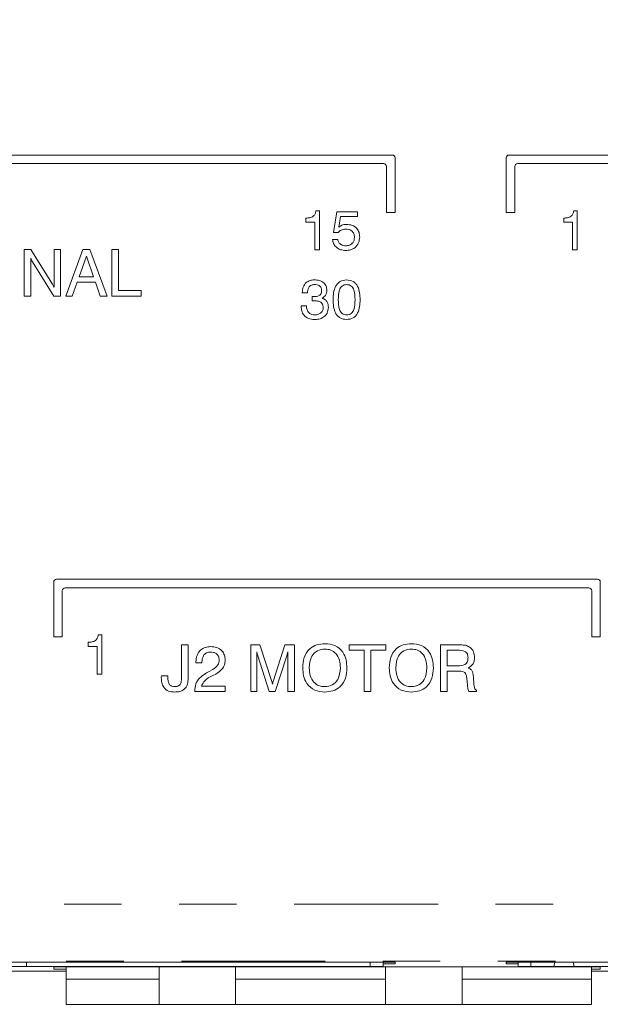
# Model space of a CAD drawing. Header units: inches. Extents: x 0.3 to 21.7, y 0.5 to 16.5.
# Tile 25 of 37: x 6.2 to 7.2, y 11 to 12.7. Entities that reach past the tile are written whole.
import ezdxf

# ---------------------------------------------------------------- set-up
doc = ezdxf.new("R2010")
doc.units = ezdxf.units.IN
doc.header["$MEASUREMENT"] = 0
doc.linetypes.add('PHANTOM', pattern=[0.5, 0.25, -0.05, 0.05, -0.05, 0.05, -0.05])
doc.styles.add('SLDTEXTSTYLE0', font='TXT', dxfattribs={"width": 0.75})
doc.dimstyles.new('SLDDIMSTYLE0', dxfattribs={"dimtxt": 0.12, "dimasz": 0.18, "dimexe": 0, "dimexo": 0.0625, "dimgap": 0.03, "dimtad": 0, "dimtih": 1, "dimtoh": 1, "dimzin": 12, "dimdsep": 46, "dimtxsty": 'SLDTEXTSTYLE0', "dimsah": 1, "dimcen": 0.09, "dimadec": 0, "dimazin": 0, "dimtfac": 1, "dimtofl": 0, "dimtmove": 0, "dimatfit": 3, "dimfxl": 1, "dimtolj": 1, "dimtzin": 12, "dimarcsym": 0})

# ---------------------------------------------------------------- blocks, each defined once
blk = doc.blocks.new('*D23')
at = {"color": 7, "linetype": 'Continuous', "lineweight": 0}
for p, q in [((9.3859, 14.5014), (13.5001, 14.5014)), ((13.3801, 14.5014), (13.3801, 12.8537)), ((13.3801, 11.0156), (13.3801, 12.6633)), ((7.248, 11.0156), (13.5001, 11.0156))]:
    blk.add_line(p, q, dxfattribs=at)
for points in [[(13.3801, 14.5014), (13.3489, 14.3214), (13.4114, 14.3214)], [(13.3801, 11.0156), (13.4114, 11.1956), (13.3489, 11.1956)]]:
    blk.add_solid(points, dxfattribs=at)
at = {"color": 7, "linetype": 'Continuous', "lineweight": 0, "insert": (13.225, 12.8166), "char_height": 0.12, "attachment_point": 1, "style": 'SLDTEXTSTYLE0'}
blk.add_mtext('3.49', dxfattribs=at)

msp = doc.modelspace()

# ---------------------------------------------------------------- linework, layer by layer
at = {"color": 7, "linetype": 'Continuous', "lineweight": 15}
for p, q in [((6.8416, 12.4914), (5.3516, 12.4914)), ((6.8416, 12.4914), (5.3516, 12.4914)), ((8.1366, 12.4914), (7.0446, 12.4914)), ((8.1366, 12.4914), (7.0446, 12.4914)), ((5.3666, 12.4764), (6.8266, 12.4764)), ((6.8466, 12.3914), (6.8466, 12.4864)), ((6.8466, 12.4864), (6.8466, 12.4864)), ((7.0396, 12.4864), (7.0396, 12.4864)), ((7.0396, 12.4864), (7.0396, 12.3914)), ((7.0596, 12.4764), (8.1216, 12.4764)), ((6.8316, 12.4714), (6.8316, 12.3914)), ((7.0546, 12.3914), (7.0546, 12.4714)), ((6.709, 12.3945), (6.7152, 12.3945)), ((6.709, 12.3945), (6.7152, 12.3945)), ((6.709, 12.3945), (6.709, 12.3945)), ((6.7152, 12.3945), (6.7152, 12.3264)), ((6.7152, 12.3945), (6.7152, 12.3945)), ((6.7397, 12.3567), (6.7452, 12.3927)), ((6.7397, 12.3567), (6.7452, 12.3927)), ((6.7452, 12.3927), (6.7815, 12.3927)), ((6.7452, 12.3927), (6.7452, 12.3927)), ((6.7452, 12.3927), (6.7815, 12.3927)), ((6.7815, 12.3927), (6.7815, 12.3927)), ((6.7815, 12.3927), (6.7815, 12.3845)), ((6.8316, 12.3914), (6.8466, 12.3914)), ((7.0396, 12.3914), (7.0546, 12.3914)), ((7.157, 12.3945), (7.1632, 12.3945)), ((7.157, 12.3945), (7.1632, 12.3945)), ((7.157, 12.3945), (7.157, 12.3945)), ((7.1632, 12.3945), (7.1632, 12.3264)), ((7.1632, 12.3945), (7.1632, 12.3945)), ((6.6916, 12.3745), (6.6916, 12.3818)), ((6.6916, 12.3818), (6.6916, 12.3818)), ((6.707, 12.3745), (6.6916, 12.3745)), ((6.707, 12.3264), (6.707, 12.3745)), ((6.7517, 12.3845), (6.749, 12.3663)), ((6.7815, 12.3845), (6.7517, 12.3845)), ((6.762, 12.3709), (6.762, 12.3709)), ((7.1396, 12.3745), (7.1396, 12.3818)), ((7.1396, 12.3818), (7.1396, 12.3818)), ((7.155, 12.3745), (7.1396, 12.3745)), ((7.155, 12.3264), (7.155, 12.3745)), ((6.7397, 12.3567), (6.7397, 12.3567)), ((6.7477, 12.3567), (6.7397, 12.3567)), ((6.7378, 12.3445), (6.7469, 12.3445)), ((6.7378, 12.3445), (6.7469, 12.3445)), ((6.7378, 12.3445), (6.7378, 12.3445)), ((6.7469, 12.3445), (6.7469, 12.3445)), ((6.785, 12.3489), (6.785, 12.3489)), ((6.2019, 12.3273), (6.2136, 12.3273)), ((6.2019, 12.3273), (6.2136, 12.3273)), ((6.2019, 12.2464), (6.2019, 12.3273)), ((6.2019, 12.3273), (6.2019, 12.3273)), ((6.2136, 12.3273), (6.2503, 12.2686)), ((6.2136, 12.3273), (6.2503, 12.2686)), ((6.2136, 12.3273), (6.2136, 12.3273)), ((6.2538, 12.3273), (6.2652, 12.3273)), ((6.2538, 12.3273), (6.2652, 12.3273)), ((6.2538, 12.2618), (6.2538, 12.3273)), ((6.2538, 12.3273), (6.2538, 12.3273)), ((6.2652, 12.3273), (6.2652, 12.2464)), ((6.2652, 12.3273), (6.2652, 12.3273)), ((6.2745, 12.2464), (6.304, 12.3273)), ((6.2745, 12.2464), (6.304, 12.3273)), ((6.304, 12.3273), (6.3161, 12.3273)), ((6.304, 12.3273), (6.3161, 12.3273)), ((6.304, 12.3273), (6.304, 12.3273)), ((6.3161, 12.3273), (6.3461, 12.2464)), ((6.3161, 12.3273), (6.3161, 12.3273)), ((6.3161, 12.3273), (6.3461, 12.2464)), ((6.3544, 12.3273), (6.3658, 12.3273)), ((6.3544, 12.3273), (6.3658, 12.3273)), ((6.3544, 12.3273), (6.3544, 12.3273)), ((6.3544, 12.2464), (6.3544, 12.3273)), ((6.3658, 12.3273), (6.3658, 12.3273)), ((6.3658, 12.3273), (6.3658, 12.2558)), ((6.7152, 12.3264), (6.707, 12.3264)), ((6.7606, 12.3337), (6.7606, 12.3337)), ((7.1632, 12.3264), (7.155, 12.3264)), ((6.2133, 12.312), (6.2133, 12.2464)), ((6.2536, 12.2464), (6.2162, 12.306)), ((6.3101, 12.3156), (6.2975, 12.2796)), ((6.3225, 12.2796), (6.3101, 12.3156)), ((6.2503, 12.2686), (6.2503, 12.2686)), ((6.2941, 12.2703), (6.2855, 12.2464)), ((6.3257, 12.2703), (6.2941, 12.2703)), ((6.2975, 12.2796), (6.3225, 12.2796)), ((6.2975, 12.2796), (6.3225, 12.2796)), ((6.3342, 12.2464), (6.3257, 12.2703)), ((6.7062, 12.2745), (6.7062, 12.2745)), ((6.7623, 12.2745), (6.7623, 12.2745)), ((6.2538, 12.2618), (6.2538, 12.2618)), ((6.3658, 12.2558), (6.4052, 12.2558)), ((6.3658, 12.2558), (6.4052, 12.2558)), ((6.4052, 12.2558), (6.4052, 12.2464)), ((6.4052, 12.2558), (6.4052, 12.2558)), ((6.6852, 12.2523), (6.6852, 12.2523)), ((6.6852, 12.2518), (6.6852, 12.2523)), ((6.6943, 12.2518), (6.6852, 12.2518)), ((6.7279, 12.2564), (6.7279, 12.2564)), ((6.2133, 12.2464), (6.2019, 12.2464)), ((6.2652, 12.2464), (6.2536, 12.2464)), ((6.2855, 12.2464), (6.2745, 12.2464)), ((6.2745, 12.2464), (6.2745, 12.2464)), ((6.3461, 12.2464), (6.3342, 12.2464)), ((6.3461, 12.2464), (6.3461, 12.2464)), ((6.4052, 12.2464), (6.3544, 12.2464)), ((6.7024, 12.238), (6.7024, 12.2455)), ((6.7024, 12.238), (6.7024, 12.2455)), ((6.7024, 12.2455), (6.7024, 12.2455)), ((6.7027, 12.238), (6.7024, 12.238)), ((6.7024, 12.238), (6.7024, 12.238)), ((6.7053, 12.2455), (6.7053, 12.2455)), ((6.7388, 12.2399), (6.7388, 12.2399)), ((6.7859, 12.2399), (6.7859, 12.2399)), ((6.6834, 12.2291), (6.6925, 12.2291)), ((6.6834, 12.2291), (6.6925, 12.2291)), ((6.6834, 12.2286), (6.6834, 12.2291)), ((6.6834, 12.2291), (6.6834, 12.2291)), ((6.6925, 12.2291), (6.6925, 12.2291)), ((6.7071, 12.2137), (6.7071, 12.2137)), ((6.7623, 12.2137), (6.7623, 12.2137)), ((7.1982, 11.7543), (6.2582, 11.7543)), ((7.1982, 11.7543), (6.2582, 11.7543)), ((6.2532, 11.7493), (6.2532, 11.7493)), ((6.2532, 11.7493), (6.2532, 11.6543)), ((6.2732, 11.7393), (7.1832, 11.7393)), ((7.2032, 11.7493), (7.2032, 11.7493)), ((7.2032, 11.6543), (7.2032, 11.7493)), ((6.2682, 11.6543), (6.2682, 11.7343)), ((7.1882, 11.7343), (7.1882, 11.6543)), ((6.2532, 11.6543), (6.2682, 11.6543)), ((6.3306, 11.6574), (6.3368, 11.6574)), ((6.3306, 11.6574), (6.3306, 11.6574)), ((6.3306, 11.6574), (6.3368, 11.6574)), ((6.3368, 11.6574), (6.3368, 11.6574)), ((6.3368, 11.6574), (6.3368, 11.5893)), ((7.1882, 11.6543), (7.2032, 11.6543)), ((6.3132, 11.6447), (6.3132, 11.6447)), ((6.3132, 11.6374), (6.3132, 11.6447)), ((6.3286, 11.6374), (6.3132, 11.6374)), ((6.3286, 11.5893), (6.3286, 11.6374)), ((6.4755, 11.6402), (6.4869, 11.6402)), ((6.4755, 11.5869), (6.4755, 11.6402)), ((6.4755, 11.6402), (6.4869, 11.6402)), ((6.4755, 11.6402), (6.4755, 11.6402)), ((6.4869, 11.6402), (6.4869, 11.5825)), ((6.4869, 11.6402), (6.4869, 11.6402)), ((6.526, 11.6371), (6.526, 11.6371)), ((6.5958, 11.6402), (6.6117, 11.6402)), ((6.5958, 11.6402), (6.6117, 11.6402)), ((6.5958, 11.6402), (6.5958, 11.6402)), ((6.5958, 11.5593), (6.5958, 11.6402)), ((6.6117, 11.6402), (6.6315, 11.5783)), ((6.6117, 11.6402), (6.6315, 11.5783)), ((6.6117, 11.6402), (6.6117, 11.6402)), ((6.6352, 11.5783), (6.6552, 11.6402)), ((6.6352, 11.5783), (6.6552, 11.6402)), ((6.6552, 11.6402), (6.6715, 11.6402)), ((6.6552, 11.6402), (6.6715, 11.6402)), ((6.6552, 11.6402), (6.6552, 11.6402)), ((6.6715, 11.6402), (6.6715, 11.6402)), ((6.6715, 11.6402), (6.6715, 11.5593)), ((6.7245, 11.6423), (6.7245, 11.6423)), ((6.7669, 11.6402), (6.8302, 11.6402)), ((6.7669, 11.6309), (6.7669, 11.6402)), ((6.7669, 11.6402), (6.8302, 11.6402)), ((6.7669, 11.6402), (6.7669, 11.6402)), ((6.8302, 11.6402), (6.8302, 11.6309)), ((6.8302, 11.6402), (6.8302, 11.6402)), ((6.8749, 11.6423), (6.8749, 11.6423)), ((6.9256, 11.6402), (6.9566, 11.6402)), ((6.9256, 11.6402), (6.9566, 11.6402)), ((6.9256, 11.5593), (6.9256, 11.6402)), ((6.9256, 11.6402), (6.9256, 11.6402)), ((6.9566, 11.6402), (6.9566, 11.6402)), ((6.9743, 11.6374), (6.9743, 11.6374)), ((6.6062, 11.6282), (6.6062, 11.5593)), ((6.628, 11.5593), (6.608, 11.6212)), ((6.6583, 11.6212), (6.6383, 11.5593)), ((6.6601, 11.5593), (6.6601, 11.6282)), ((6.7929, 11.6309), (6.7669, 11.6309)), ((6.7929, 11.5593), (6.7929, 11.6309)), ((6.8302, 11.6309), (6.8043, 11.6309)), ((6.8043, 11.6309), (6.8043, 11.5593)), ((6.9369, 11.6309), (6.9369, 11.6039)), ((6.9549, 11.6309), (6.9369, 11.6309)), ((6.9847, 11.6182), (6.9847, 11.6182)), ((6.5004, 11.6105), (6.5004, 11.6105)), ((6.5004, 11.6091), (6.5004, 11.6105)), ((6.5108, 11.6091), (6.5004, 11.6091)), ((6.5108, 11.61), (6.5108, 11.6091)), ((6.5512, 11.6141), (6.5512, 11.6141)), ((6.686, 11.6003), (6.686, 11.6003)), ((6.7628, 11.6003), (6.7628, 11.6003)), ((6.8364, 11.6003), (6.8364, 11.6003)), ((6.9132, 11.6003), (6.9132, 11.6003)), ((6.9369, 11.6039), (6.9549, 11.6039)), ((6.9369, 11.6039), (6.9549, 11.6039)), ((6.9549, 11.6039), (6.9549, 11.6039)), ((6.3368, 11.5893), (6.3286, 11.5893)), ((6.4403, 11.5829), (6.4403, 11.5829)), ((6.4404, 11.5863), (6.4518, 11.5863)), ((6.4404, 11.5863), (6.4518, 11.5863)), ((6.4404, 11.5863), (6.4404, 11.5863)), ((6.4518, 11.5863), (6.4518, 11.5863)), ((6.4755, 11.5869), (6.4755, 11.5869)), ((6.5232, 11.594), (6.5297, 11.5976)), ((6.5232, 11.594), (6.5297, 11.5976)), ((6.5232, 11.594), (6.5232, 11.594)), ((6.5348, 11.5896), (6.5284, 11.5863)), ((6.5297, 11.5976), (6.5297, 11.5976)), ((6.954, 11.5946), (6.937, 11.5946)), ((6.937, 11.5946), (6.937, 11.5593)), ((6.9826, 11.5848), (6.9836, 11.5712)), ((6.9826, 11.5848), (6.9836, 11.5712)), ((6.9826, 11.5848), (6.9826, 11.5848)), ((6.4637, 11.5676), (6.4637, 11.5676)), ((6.4743, 11.5738), (6.4743, 11.5738)), ((6.5101, 11.5687), (6.5512, 11.5687)), ((6.5101, 11.5687), (6.5512, 11.5687)), ((6.5512, 11.5687), (6.5512, 11.5593)), ((6.5512, 11.5687), (6.5512, 11.5687)), ((6.6315, 11.5783), (6.6315, 11.5783)), ((6.6334, 11.5717), (6.6334, 11.5717)), ((6.6352, 11.5783), (6.6352, 11.5783)), ((6.7245, 11.5676), (6.7245, 11.5676)), ((6.8749, 11.5676), (6.8749, 11.5676)), ((6.9722, 11.5707), (6.9712, 11.5814)), ((6.9722, 11.5703), (6.9722, 11.5707)), ((6.9836, 11.5712), (6.9836, 11.5712)), ((6.4983, 11.5593), (6.4983, 11.56)), ((6.4983, 11.56), (6.4983, 11.56)), ((6.5512, 11.5593), (6.4983, 11.5593)), ((6.6062, 11.5593), (6.5958, 11.5593)), ((6.6383, 11.5593), (6.628, 11.5593)), ((6.6715, 11.5593), (6.6601, 11.5593)), ((6.8043, 11.5593), (6.7929, 11.5593)), ((6.937, 11.5593), (6.9256, 11.5593)), ((6.9878, 11.5593), (6.9747, 11.5593)), ((6.9878, 11.5616), (6.9878, 11.5593)), ((6.9878, 11.5616), (6.9878, 11.5616)), ((6.8466, 11.0888), (5.2466, 11.0888)), ((6.2059, 11.0814), (6.2059, 11.0888)), ((6.8034, 11.0888), (6.8034, 11.0814)), ((6.8259, 11.0888), (6.8259, 11.0814)), ((6.8466, 11.086), (6.8466, 11.0888)), ((8.1416, 11.0888), (7.0396, 11.0888)), ((7.0396, 11.0888), (7.0396, 11.086)), ((7.0602, 11.0888), (7.0602, 11.0814)), ((7.0827, 11.0888), (7.0827, 11.0814)), ((7.1244, 11.0888), (7.1227, 11.0814)), ((7.1577, 11.0814), (7.1559, 11.0888)), ((6.2059, 11.0814), (6.1209, 11.0814)), ((6.1588, 11.0734), (6.275, 11.0734)), ((6.8034, 11.0814), (6.2059, 11.0814)), ((7.2032, 11.0807), (6.2532, 11.0807)), ((6.2532, 11.0807), (6.2532, 11.0765)), ((6.2532, 11.0765), (6.275, 11.0765)), ((6.275, 11.0807), (6.275, 11.0595)), ((6.4364, 11.0807), (6.4364, 11.0156)), ((6.5694, 11.0807), (6.5694, 11.0156)), ((6.8259, 11.0814), (6.8034, 11.0814)), ((6.8259, 11.086), (6.8466, 11.086)), ((6.8301, 11.0807), (6.8301, 11.0156)), ((6.9631, 11.0807), (6.9631, 11.0156)), ((7.0396, 11.086), (7.0602, 11.086)), ((7.0827, 11.0814), (7.0602, 11.0814)), ((7.1227, 11.0814), (7.0827, 11.0814)), ((7.1227, 11.0814), (7.1577, 11.0814)), ((7.4302, 11.0814), (7.1577, 11.0814)), ((7.188, 11.0807), (7.188, 11.0595)), ((7.188, 11.0765), (7.2032, 11.0765)), ((7.188, 11.0734), (9.0092, 11.0734)), ((7.2032, 11.0765), (7.2032, 11.0807)), ((6.275, 11.0595), (6.275, 11.0156)), ((6.4364, 11.0595), (6.275, 11.0595)), ((6.8301, 11.0595), (6.5694, 11.0595)), ((7.188, 11.0595), (6.9631, 11.0595)), ((7.188, 11.0595), (7.188, 11.0156)), ((6.275, 11.0156), (6.275, 11.0156)), ((6.4364, 11.0156), (6.275, 11.0156)), ((6.5694, 11.0156), (6.4364, 11.0156)), ((6.8301, 11.0156), (6.5694, 11.0156)), ((6.9631, 11.0156), (6.8301, 11.0156)), ((7.188, 11.0156), (6.9631, 11.0156))]:
    msp.add_line(p, q, dxfattribs=at)
at = {"color": 7, "linetype": 'PHANTOM', "lineweight": 0}
for p, q in [((6.8416, 12.4914), (6.8416, 12.4914)), ((7.0446, 12.4914), (7.0446, 12.4914)), ((6.2582, 11.7543), (6.2582, 11.7543)), ((7.1982, 11.7543), (7.1982, 11.7543)), ((5.1712, 11.1896), (8.9751, 11.1896)), ((8.9751, 11.0905), (5.1712, 11.0905))]:
    msp.add_line(p, q, dxfattribs=at)
at = {"color": 7, "linetype": 'Continuous', "lineweight": 15}
for centre, start, end in [((6.8416, 12.4864), 0, 90.0017), ((6.8416, 12.4864), 0, 90.0017), ((7.0446, 12.4864), 90.0049, 179.9917), ((7.0446, 12.4864), 90.0049, 179.9917), ((6.8266, 12.4714), 0.0083, 89.9951), ((7.0596, 12.4714), 89.9983, 180), ((6.2582, 11.7493), 90.0017, 180), ((6.2582, 11.7493), 90.0017, 180), ((7.1982, 11.7493), 0, 89.9983), ((7.1982, 11.7493), 0, 89.9983), ((6.2732, 11.7343), 90.0083, 179.9884), ((7.1832, 11.7343), 360, 89.9984)]:
    msp.add_arc(centre, 0.005, start, end, dxfattribs=at)
for points, knots in [([(6.6916, 12.3818), (6.6938, 12.3819), (6.6983, 12.3821), (6.7044, 12.3844), (6.7081, 12.3892), (6.7087, 12.3927), (6.709, 12.3945)], [0, 0, 0, 0, 0.281056, 0.560359, 0.779677, 1, 1, 1, 1]), ([(6.6916, 12.3818), (6.6938, 12.3819), (6.6983, 12.3821), (6.7044, 12.3844), (6.7081, 12.3892), (6.7087, 12.3927), (6.709, 12.3945)], [0, 0, 0, 0, 0.281056, 0.560359, 0.779677, 1, 1, 1, 1]), ([(7.1396, 12.3818), (7.1418, 12.3819), (7.1463, 12.3821), (7.1524, 12.3844), (7.1561, 12.3892), (7.1567, 12.3927), (7.157, 12.3945)], [0, 0, 0, 0, 0.281056, 0.560359, 0.779677, 1, 1, 1, 1]), ([(7.1396, 12.3818), (7.1418, 12.3819), (7.1463, 12.3821), (7.1524, 12.3844), (7.1561, 12.3892), (7.1567, 12.3927), (7.157, 12.3945)], [0, 0, 0, 0, 0.281056, 0.560359, 0.779677, 1, 1, 1, 1]), ([(6.749, 12.3663), (6.7512, 12.3678), (6.7552, 12.3705), (6.7599, 12.3708), (6.762, 12.3709)], [0, 0, 0, 0, 0.55876, 1, 1, 1, 1]), ([(6.749, 12.3663), (6.7512, 12.3678), (6.7552, 12.3705), (6.7599, 12.3708), (6.762, 12.3709)], [0, 0, 0, 0, 0.55876, 1, 1, 1, 1]), ([(6.762, 12.3709), (6.7654, 12.3706), (6.7721, 12.3701), (6.7801, 12.3645), (6.7845, 12.3568), (6.7848, 12.3516), (6.785, 12.3489)], [0, 0, 0, 0, 0.280313, 0.5594389, 0.7794428, 1, 1, 1, 1]), ([(6.762, 12.3709), (6.7654, 12.3706), (6.7721, 12.3701), (6.7801, 12.3645), (6.7845, 12.3568), (6.7848, 12.3516), (6.785, 12.3489)], [0, 0, 0, 0, 0.280313, 0.559439, 0.779443, 1, 1, 1, 1]), ([(6.7607, 12.3627), (6.7579, 12.3624), (6.7528, 12.3618), (6.7493, 12.3583), (6.7477, 12.3567)], [0, 0, 0, 0, 0.559179, 1, 1, 1, 1]), ([(6.776, 12.3482), (6.7758, 12.3504), (6.7754, 12.3549), (6.7712, 12.36), (6.766, 12.3624), (6.7625, 12.3626), (6.7607, 12.3627)], [0, 0, 0, 0, 0.280027, 0.558887, 0.779132, 1, 1, 1, 1]), ([(6.7608, 12.3255), (6.7577, 12.3258), (6.7516, 12.3262), (6.744, 12.3308), (6.7391, 12.3373), (6.7383, 12.3421), (6.7378, 12.3445)], [0, 0, 0, 0, 0.280342, 0.559747, 0.779717, 1, 1, 1, 1]), ([(6.7469, 12.3445), (6.7474, 12.3428), (6.7483, 12.3393), (6.7521, 12.3357), (6.7564, 12.3339), (6.7592, 12.3338), (6.7606, 12.3337)], [0, 0, 0, 0, 0.2797255, 0.5588383, 0.7792431, 1, 1, 1, 1]), ([(6.7469, 12.3445), (6.7474, 12.3428), (6.7483, 12.3393), (6.7521, 12.3357), (6.7564, 12.3339), (6.7592, 12.3338), (6.7606, 12.3337)], [0, 0, 0, 0, 0.279726, 0.558838, 0.779243, 1, 1, 1, 1]), ([(6.7606, 12.3337), (6.7628, 12.3339), (6.7673, 12.3342), (6.7726, 12.3379), (6.7756, 12.3429), (6.7758, 12.3464), (6.776, 12.3482)], [0, 0, 0, 0, 0.280313, 0.559504, 0.77946, 1, 1, 1, 1]), ([(6.7606, 12.3337), (6.7629, 12.3338), (6.7674, 12.3341), (6.7709, 12.3371), (6.7726, 12.3385)], [0, 0, 0, 0, 0.501002, 1, 1, 1, 1]), ([(6.785, 12.3489), (6.7847, 12.3454), (6.784, 12.3383), (6.7775, 12.3303), (6.7692, 12.3261), (6.7636, 12.3257), (6.7608, 12.3255)], [0, 0, 0, 0, 0.279846, 0.55896, 0.779251, 1, 1, 1, 1]), ([(6.2162, 12.306), (6.2156, 12.3071), (6.2145, 12.309), (6.2137, 12.3111), (6.2133, 12.312)], [0, 0, 0, 0, 0.559947, 1, 1, 1, 1]), ([(6.2503, 12.2686), (6.2511, 12.2673), (6.2524, 12.2652), (6.2534, 12.2628), (6.2538, 12.2618)], [0, 0, 0, 0, 0.560156, 1, 1, 1, 1]), ([(6.2503, 12.2686), (6.2511, 12.2673), (6.2524, 12.2652), (6.2534, 12.2628), (6.2538, 12.2618)], [0, 0, 0, 0, 0.560139, 1, 1, 1, 1]), ([(6.6852, 12.2523), (6.6855, 12.2555), (6.6859, 12.262), (6.6912, 12.2697), (6.6986, 12.274), (6.7037, 12.2743), (6.7062, 12.2745)], [0, 0, 0, 0, 0.280379, 0.559423, 0.779373, 1, 1, 1, 1]), ([(6.6852, 12.2523), (6.6855, 12.2555), (6.6859, 12.262), (6.6912, 12.2697), (6.6986, 12.274), (6.7037, 12.2743), (6.7062, 12.2745)], [0, 0, 0, 0, 0.280379, 0.559422, 0.779373, 1, 1, 1, 1]), ([(6.7062, 12.2745), (6.7092, 12.2743), (6.7152, 12.274), (6.7228, 12.27), (6.7273, 12.2634), (6.7277, 12.2587), (6.7279, 12.2564)], [0, 0, 0, 0, 0.28091, 0.56016, 0.779703, 1, 1, 1, 1]), ([(6.7062, 12.2745), (6.7092, 12.2743), (6.7152, 12.274), (6.7228, 12.27), (6.7273, 12.2634), (6.7277, 12.2587), (6.7279, 12.2564)], [0, 0, 0, 0, 0.28091, 0.560156, 0.779704, 1, 1, 1, 1]), ([(6.7388, 12.2399), (6.7392, 12.248), (6.7397, 12.2581), (6.7462, 12.268), (6.7523, 12.2733), (6.7583, 12.274), (6.7623, 12.2745)], [0, 0, 0, 0, 0.499607, 0.625367, 0.750949, 1, 1, 1, 1]), ([(6.7388, 12.2399), (6.7392, 12.248), (6.7397, 12.2581), (6.7462, 12.268), (6.7523, 12.2733), (6.7583, 12.274), (6.7623, 12.2745)], [0, 0, 0, 0, 0.49961, 0.625367, 0.750949, 1, 1, 1, 1]), ([(6.7623, 12.2745), (6.7663, 12.274), (6.7723, 12.2733), (6.7784, 12.2681), (6.785, 12.2581), (6.7855, 12.248), (6.7859, 12.2399)], [0, 0, 0, 0, 0.249141, 0.374719, 0.500472, 1, 1, 1, 1]), ([(6.7623, 12.2745), (6.7663, 12.274), (6.7723, 12.2733), (6.7784, 12.2681), (6.785, 12.2581), (6.7855, 12.248), (6.7859, 12.2399)], [0, 0, 0, 0, 0.249141, 0.374719, 0.500472, 1, 1, 1, 1]), ([(6.7071, 12.2663), (6.705, 12.2662), (6.7008, 12.2659), (6.6962, 12.2618), (6.6945, 12.2567), (6.6944, 12.2534), (6.6943, 12.2518)], [0, 0, 0, 0, 0.28019, 0.558011, 0.778655, 1, 1, 1, 1]), ([(6.7053, 12.2455), (6.7069, 12.2455), (6.7102, 12.2456), (6.7142, 12.2467), (6.7168, 12.2488), (6.7185, 12.2517), (6.7187, 12.2542), (6.7188, 12.2558)], [0, 0, 0, 0, 0.250781, 0.500539, 0.625562, 0.750592, 1, 1, 1, 1]), ([(6.7053, 12.2455), (6.7069, 12.2455), (6.7102, 12.2456), (6.7142, 12.2467), (6.7168, 12.2488), (6.7185, 12.2517), (6.7187, 12.2542), (6.7188, 12.2558)], [0, 0, 0, 0, 0.250781, 0.500539, 0.625563, 0.750592, 1, 1, 1, 1]), ([(6.7188, 12.2558), (6.7187, 12.2575), (6.7184, 12.2609), (6.7151, 12.2646), (6.711, 12.2661), (6.7084, 12.2663), (6.7071, 12.2663)], [0, 0, 0, 0, 0.279973, 0.558269, 0.77878, 1, 1, 1, 1]), ([(6.7279, 12.2564), (6.7278, 12.2548), (6.7276, 12.2517), (6.7254, 12.2463), (6.7219, 12.2441), (6.7198, 12.2428)], [0, 0, 0, 0, 0.281413, 0.562223, 1, 1, 1, 1]), ([(6.7623, 12.2663), (6.7609, 12.2662), (6.7581, 12.266), (6.7542, 12.264), (6.7515, 12.2607), (6.7481, 12.2528), (6.748, 12.2457), (6.7478, 12.2399)], [0, 0, 0, 0, 0.1250852, 0.2498576, 0.3747991, 0.5000604, 1, 1, 1, 1]), ([(6.7769, 12.2399), (6.7767, 12.2457), (6.7766, 12.2528), (6.7732, 12.2607), (6.7705, 12.264), (6.7666, 12.266), (6.7638, 12.2662), (6.7623, 12.2663)], [0, 0, 0, 0, 0.499909, 0.625174, 0.750094, 0.87488, 1, 1, 1, 1]), ([(6.7024, 12.2455), (6.703, 12.2455), (6.7039, 12.2454), (6.7049, 12.2455), (6.7053, 12.2455)], [0, 0, 0, 0, 0.559889, 1, 1, 1, 1]), ([(6.7024, 12.2455), (6.703, 12.2455), (6.7039, 12.2454), (6.7049, 12.2455), (6.7053, 12.2455)], [0, 0, 0, 0, 0.559889, 1, 1, 1, 1]), ([(6.7073, 12.2382), (6.7064, 12.2382), (6.7049, 12.2381), (6.7034, 12.2381), (6.7027, 12.238)], [0, 0, 0, 0, 0.559941, 1, 1, 1, 1]), ([(6.7215, 12.2266), (6.7213, 12.2286), (6.7209, 12.2325), (6.7154, 12.2376), (6.7104, 12.238), (6.7073, 12.2382)], [0, 0, 0, 0, 0.280267, 0.559726, 1, 1, 1, 1]), ([(6.7198, 12.2428), (6.7216, 12.242), (6.7251, 12.2404), (6.7298, 12.2347), (6.7303, 12.2297), (6.7306, 12.2266)], [0, 0, 0, 0, 0.28091, 0.561126, 1, 1, 1, 1]), ([(6.7623, 12.2055), (6.7583, 12.206), (6.7523, 12.2067), (6.7462, 12.2119), (6.7397, 12.2218), (6.7392, 12.2319), (6.7388, 12.2399)], [0, 0, 0, 0, 0.24914, 0.374714, 0.500451, 1, 1, 1, 1]), ([(6.7478, 12.2399), (6.748, 12.2342), (6.7481, 12.2271), (6.7515, 12.2193), (6.7543, 12.216), (6.7581, 12.214), (6.7609, 12.2138), (6.7623, 12.2137)], [0, 0, 0, 0, 0.499894, 0.625156, 0.750077, 0.874875, 1, 1, 1, 1]), ([(6.7478, 12.2399), (6.748, 12.2342), (6.7481, 12.2271), (6.7515, 12.2193), (6.7543, 12.216), (6.7581, 12.214), (6.7609, 12.2138), (6.7623, 12.2137)], [0, 0, 0, 0, 0.499894, 0.625156, 0.750077, 0.874875, 1, 1, 1, 1]), ([(6.7623, 12.2137), (6.7638, 12.2138), (6.7666, 12.214), (6.7705, 12.216), (6.7732, 12.2192), (6.7766, 12.2271), (6.7767, 12.2342), (6.7769, 12.2399)], [0, 0, 0, 0, 0.125102, 0.249958, 0.374897, 0.500143, 1, 1, 1, 1]), ([(6.7859, 12.2399), (6.7855, 12.2319), (6.785, 12.2218), (6.7784, 12.2119), (6.7723, 12.2067), (6.7663, 12.206), (6.7623, 12.2055)], [0, 0, 0, 0, 0.499462, 0.625199, 0.75081, 1, 1, 1, 1]), ([(6.7623, 12.2137), (6.7638, 12.2138), (6.7666, 12.214), (6.7705, 12.216), (6.7732, 12.2192), (6.7766, 12.2271), (6.7767, 12.2342), (6.7769, 12.2399)], [0, 0, 0, 0, 0.1251015, 0.2499584, 0.3748934, 0.5001435, 1, 1, 1, 1]), ([(6.7062, 12.2055), (6.7028, 12.2058), (6.6959, 12.2064), (6.688, 12.2125), (6.6839, 12.2205), (6.6836, 12.2259), (6.6834, 12.2286)], [0, 0, 0, 0, 0.280125, 0.5590091, 0.779196, 1, 1, 1, 1]), ([(6.6925, 12.2291), (6.6927, 12.2269), (6.6931, 12.2224), (6.6966, 12.2169), (6.7018, 12.214), (6.7053, 12.2138), (6.7071, 12.2137)], [0, 0, 0, 0, 0.280684, 0.559404, 0.779279, 1, 1, 1, 1]), ([(6.6925, 12.2291), (6.6927, 12.2269), (6.6931, 12.2224), (6.6966, 12.2169), (6.7018, 12.214), (6.7053, 12.2138), (6.7071, 12.2137)], [0, 0, 0, 0, 0.280683, 0.559404, 0.779279, 1, 1, 1, 1]), ([(6.7306, 12.2266), (6.7302, 12.2231), (6.7294, 12.2163), (6.7224, 12.2092), (6.7142, 12.206), (6.7089, 12.2057), (6.7062, 12.2055)], [0, 0, 0, 0, 0.279363, 0.558338, 0.778917, 1, 1, 1, 1]), ([(6.7071, 12.2137), (6.7092, 12.2138), (6.7133, 12.2141), (6.7183, 12.2172), (6.7212, 12.2218), (6.7214, 12.225), (6.7215, 12.2266)], [0, 0, 0, 0, 0.280657, 0.55975, 0.779529, 1, 1, 1, 1]), ([(6.7071, 12.2137), (6.7092, 12.2138), (6.7133, 12.2141), (6.7183, 12.2172), (6.7212, 12.2218), (6.7214, 12.225), (6.7215, 12.2266)], [0, 0, 0, 0, 0.280657, 0.55975, 0.779529, 1, 1, 1, 1]), ([(6.3132, 11.6447), (6.3154, 11.6448), (6.3199, 11.645), (6.326, 11.6473), (6.3297, 11.6521), (6.3303, 11.6556), (6.3306, 11.6574)], [0, 0, 0, 0, 0.281055, 0.56036, 0.779677, 1, 1, 1, 1]), ([(6.3132, 11.6447), (6.3154, 11.6448), (6.3199, 11.645), (6.326, 11.6473), (6.3297, 11.6521), (6.3303, 11.6556), (6.3306, 11.6574)], [0, 0, 0, 0, 0.281055, 0.56036, 0.779677, 1, 1, 1, 1]), ([(6.5004, 11.6105), (6.5007, 11.6144), (6.5013, 11.6222), (6.5077, 11.6315), (6.5168, 11.6365), (6.5229, 11.6369), (6.526, 11.6371)], [0, 0, 0, 0, 0.280421, 0.559343, 0.779331, 1, 1, 1, 1]), ([(6.5004, 11.6105), (6.5007, 11.6144), (6.5013, 11.6222), (6.5077, 11.6315), (6.5168, 11.6365), (6.5229, 11.6369), (6.526, 11.6371)], [0, 0, 0, 0, 0.280421, 0.559343, 0.779331, 1, 1, 1, 1]), ([(6.526, 11.6371), (6.5296, 11.6368), (6.5368, 11.6363), (6.5455, 11.6306), (6.5506, 11.6226), (6.551, 11.6169), (6.5512, 11.6141)], [0, 0, 0, 0, 0.280422, 0.55969, 0.779586, 1, 1, 1, 1]), ([(6.526, 11.6371), (6.5296, 11.6368), (6.5368, 11.6363), (6.5455, 11.6306), (6.5506, 11.6226), (6.551, 11.6169), (6.5512, 11.6141)], [0, 0, 0, 0, 0.280422, 0.559691, 0.779586, 1, 1, 1, 1]), ([(6.686, 11.6003), (6.6864, 11.6063), (6.6872, 11.6184), (6.6964, 11.6333), (6.7102, 11.6413), (6.7197, 11.642), (6.7245, 11.6423)], [0, 0, 0, 0, 0.280681, 0.559592, 0.779389, 1, 1, 1, 1]), ([(6.686, 11.6003), (6.6864, 11.6063), (6.6872, 11.6184), (6.6964, 11.6333), (6.7102, 11.6413), (6.7197, 11.642), (6.7245, 11.6423)], [0, 0, 0, 0, 0.280681, 0.559592, 0.779389, 1, 1, 1, 1]), ([(6.7245, 11.6423), (6.7306, 11.6418), (6.7427, 11.6407), (6.7561, 11.629), (6.7621, 11.6145), (6.7625, 11.605), (6.7628, 11.6003)], [0, 0, 0, 0, 0.279923, 0.558453, 0.77891, 1, 1, 1, 1]), ([(6.7245, 11.6423), (6.7306, 11.6418), (6.7427, 11.6407), (6.7561, 11.629), (6.7621, 11.6145), (6.7625, 11.605), (6.7628, 11.6003)], [0, 0, 0, 0, 0.279923, 0.558453, 0.77891, 1, 1, 1, 1]), ([(6.8364, 11.6003), (6.8368, 11.6063), (6.8376, 11.6184), (6.8468, 11.6333), (6.8606, 11.6413), (6.8701, 11.642), (6.8749, 11.6423)], [0, 0, 0, 0, 0.280681, 0.559592, 0.779389, 1, 1, 1, 1]), ([(6.8364, 11.6003), (6.8368, 11.6063), (6.8376, 11.6184), (6.8468, 11.6333), (6.8606, 11.6413), (6.8701, 11.642), (6.8749, 11.6423)], [0, 0, 0, 0, 0.280681, 0.559592, 0.779389, 1, 1, 1, 1]), ([(6.8749, 11.6423), (6.8809, 11.6418), (6.8931, 11.6407), (6.9064, 11.629), (6.9124, 11.6145), (6.9129, 11.605), (6.9132, 11.6003)], [0, 0, 0, 0, 0.2799236, 0.5584475, 0.7789096, 1, 1, 1, 1]), ([(6.8749, 11.6423), (6.8809, 11.6418), (6.8931, 11.6407), (6.9064, 11.629), (6.9124, 11.6145), (6.9129, 11.605), (6.9132, 11.6003)], [0, 0, 0, 0, 0.279924, 0.558448, 0.77891, 1, 1, 1, 1]), ([(6.9566, 11.6402), (6.9586, 11.6402), (6.962, 11.6402), (6.9667, 11.6398), (6.9707, 11.6391), (6.9731, 11.638), (6.9743, 11.6374)], [0, 0, 0, 0, 0.340172, 0.560258, 0.780174, 1, 1, 1, 1]), ([(6.9566, 11.6402), (6.9586, 11.6402), (6.962, 11.6402), (6.9667, 11.6398), (6.9707, 11.6391), (6.9731, 11.638), (6.9743, 11.6374)], [0, 0, 0, 0, 0.340172, 0.560258, 0.780174, 1, 1, 1, 1]), ([(6.9743, 11.6374), (6.9761, 11.6362), (6.9797, 11.6338), (6.9839, 11.6271), (6.9844, 11.6215), (6.9847, 11.6182)], [0, 0, 0, 0, 0.280363, 0.560621, 1, 1, 1, 1]), ([(6.9743, 11.6374), (6.9761, 11.6362), (6.9797, 11.6338), (6.9839, 11.6271), (6.9844, 11.6215), (6.9847, 11.6182)], [0, 0, 0, 0, 0.280363, 0.560621, 1, 1, 1, 1]), ([(6.5257, 11.6278), (6.5233, 11.6275), (6.5183, 11.627), (6.5117, 11.6203), (6.5111, 11.6139), (6.5108, 11.61)], [0, 0, 0, 0, 0.280558, 0.560279, 1, 1, 1, 1]), ([(6.5408, 11.6141), (6.5406, 11.6163), (6.5402, 11.6206), (6.5359, 11.6252), (6.5308, 11.6275), (6.5274, 11.6277), (6.5257, 11.6278)], [0, 0, 0, 0, 0.279583, 0.558525, 0.779022, 1, 1, 1, 1]), ([(6.608, 11.6212), (6.6076, 11.6225), (6.6068, 11.6248), (6.6064, 11.6272), (6.6062, 11.6282)], [0, 0, 0, 0, 0.5599546, 1, 1, 1, 1]), ([(6.6601, 11.6282), (6.6598, 11.6269), (6.6593, 11.6245), (6.6586, 11.6222), (6.6583, 11.6212)], [0, 0, 0, 0, 0.559939, 1, 1, 1, 1]), ([(6.7245, 11.633), (6.72, 11.6325), (6.7109, 11.6315), (6.699, 11.6191), (6.698, 11.6074), (6.6974, 11.6003)], [0, 0, 0, 0, 0.280376, 0.55999, 1, 1, 1, 1]), ([(6.7514, 11.6003), (6.7511, 11.6048), (6.7507, 11.6137), (6.7448, 11.6252), (6.7351, 11.6321), (6.728, 11.6327), (6.7245, 11.633)], [0, 0, 0, 0, 0.280942, 0.560271, 0.779781, 1, 1, 1, 1]), ([(6.8749, 11.633), (6.8703, 11.6325), (6.8613, 11.6315), (6.8494, 11.6191), (6.8484, 11.6074), (6.8478, 11.6003)], [0, 0, 0, 0, 0.280375, 0.559996, 1, 1, 1, 1]), ([(6.9018, 11.6003), (6.9015, 11.6048), (6.901, 11.6137), (6.8952, 11.6252), (6.8855, 11.6321), (6.8784, 11.6327), (6.8749, 11.633)], [0, 0, 0, 0, 0.280944, 0.560281, 0.779792, 1, 1, 1, 1]), ([(6.9733, 11.618), (6.9732, 11.6202), (6.9729, 11.6235), (6.9705, 11.6273), (6.9649, 11.6309), (6.9593, 11.6309), (6.9549, 11.6309)], [0, 0, 0, 0, 0.249912, 0.375119, 0.500279, 1, 1, 1, 1]), ([(6.9549, 11.6039), (6.9595, 11.604), (6.9653, 11.6041), (6.9707, 11.6084), (6.973, 11.6123), (6.9732, 11.6157), (6.9733, 11.618)], [0, 0, 0, 0, 0.498722, 0.624088, 0.749571, 1, 1, 1, 1]), ([(6.9549, 11.6039), (6.9595, 11.604), (6.9653, 11.6041), (6.9707, 11.6084), (6.973, 11.6123), (6.9732, 11.6157), (6.9733, 11.618)], [0, 0, 0, 0, 0.4987216, 0.6240879, 0.749571, 1, 1, 1, 1]), ([(6.9847, 11.6182), (6.9846, 11.616), (6.9843, 11.6118), (6.9811, 11.6047), (6.9764, 11.6018), (6.9735, 11.6)], [0, 0, 0, 0, 0.28113, 0.561728, 1, 1, 1, 1]), ([(6.5297, 11.5976), (6.533, 11.5998), (6.5377, 11.6029), (6.5405, 11.6095), (6.5407, 11.6126), (6.5408, 11.6141)], [0, 0, 0, 0, 0.558113, 0.779023, 1, 1, 1, 1]), ([(6.5297, 11.5976), (6.533, 11.5998), (6.5377, 11.6029), (6.5405, 11.6095), (6.5407, 11.6126), (6.5408, 11.6141)], [0, 0, 0, 0, 0.558113, 0.779023, 1, 1, 1, 1]), ([(6.5512, 11.6141), (6.551, 11.6111), (6.5505, 11.6053), (6.5451, 11.596), (6.5387, 11.5921), (6.5348, 11.5896)], [0, 0, 0, 0, 0.280304, 0.560216, 1, 1, 1, 1]), ([(6.7245, 11.5583), (6.7184, 11.5588), (6.7063, 11.5599), (6.6928, 11.5716), (6.6868, 11.5861), (6.6863, 11.5956), (6.686, 11.6003)], [0, 0, 0, 0, 0.27996, 0.5585, 0.778931, 1, 1, 1, 1]), ([(6.6974, 11.6003), (6.6977, 11.5958), (6.6982, 11.5869), (6.7041, 11.5754), (6.7139, 11.5685), (6.721, 11.5679), (6.7245, 11.5676)], [0, 0, 0, 0, 0.280928, 0.560245, 0.779789, 1, 1, 1, 1]), ([(6.6974, 11.6003), (6.6977, 11.5958), (6.6982, 11.5869), (6.7041, 11.5754), (6.7139, 11.5685), (6.721, 11.5679), (6.7245, 11.5676)], [0, 0, 0, 0, 0.280928, 0.560245, 0.779789, 1, 1, 1, 1]), ([(6.7245, 11.5676), (6.729, 11.5681), (6.738, 11.5691), (6.7498, 11.5816), (6.7508, 11.5932), (6.7514, 11.6003)], [0, 0, 0, 0, 0.280293, 0.55993, 1, 1, 1, 1]), ([(6.7628, 11.6003), (6.7624, 11.5943), (6.7616, 11.5822), (6.7525, 11.5673), (6.7387, 11.5593), (6.7292, 11.5586), (6.7245, 11.5583)], [0, 0, 0, 0, 0.280653, 0.559599, 0.779421, 1, 1, 1, 1]), ([(6.7245, 11.5676), (6.729, 11.5681), (6.738, 11.5691), (6.7498, 11.5816), (6.7508, 11.5932), (6.7514, 11.6003)], [0, 0, 0, 0, 0.280293, 0.55993, 1, 1, 1, 1]), ([(6.8749, 11.5583), (6.8688, 11.5588), (6.8567, 11.5599), (6.8432, 11.5716), (6.8372, 11.5861), (6.8367, 11.5956), (6.8364, 11.6003)], [0, 0, 0, 0, 0.279959, 0.558498, 0.778933, 1, 1, 1, 1]), ([(6.8478, 11.6003), (6.8481, 11.5958), (6.8486, 11.5869), (6.8545, 11.5754), (6.8643, 11.5685), (6.8713, 11.5679), (6.8749, 11.5676)], [0, 0, 0, 0, 0.280924, 0.560245, 0.779778, 1, 1, 1, 1]), ([(6.8478, 11.6003), (6.8481, 11.5958), (6.8486, 11.5869), (6.8545, 11.5754), (6.8643, 11.5685), (6.8713, 11.5679), (6.8749, 11.5676)], [0, 0, 0, 0, 0.280924, 0.560245, 0.779778, 1, 1, 1, 1]), ([(6.8749, 11.5676), (6.8794, 11.5681), (6.8884, 11.5691), (6.9002, 11.5816), (6.9012, 11.5932), (6.9018, 11.6003)], [0, 0, 0, 0, 0.280293, 0.55993, 1, 1, 1, 1]), ([(6.9132, 11.6003), (6.9128, 11.5943), (6.912, 11.5822), (6.9029, 11.5673), (6.8891, 11.5593), (6.8796, 11.5586), (6.8749, 11.5583)], [0, 0, 0, 0, 0.280653, 0.559606, 0.779421, 1, 1, 1, 1]), ([(6.8749, 11.5676), (6.8794, 11.5681), (6.8884, 11.5691), (6.9002, 11.5816), (6.9012, 11.5932), (6.9018, 11.6003)], [0, 0, 0, 0, 0.280293, 0.55993, 1, 1, 1, 1]), ([(6.9735, 11.6), (6.9753, 11.5993), (6.9787, 11.5981), (6.9821, 11.5922), (6.9824, 11.5876), (6.9826, 11.5848)], [0, 0, 0, 0, 0.279986, 0.558323, 1, 1, 1, 1]), ([(6.9735, 11.6), (6.9753, 11.5993), (6.9787, 11.5981), (6.9821, 11.5922), (6.9824, 11.5876), (6.9826, 11.5848)], [0, 0, 0, 0, 0.279986, 0.558323, 1, 1, 1, 1]), ([(6.4403, 11.5829), (6.4403, 11.5835), (6.4403, 11.5847), (6.4403, 11.5858), (6.4404, 11.5863)], [0, 0, 0, 0, 0.560025, 1, 1, 1, 1]), ([(6.4403, 11.5829), (6.4403, 11.5835), (6.4403, 11.5847), (6.4403, 11.5858), (6.4404, 11.5863)], [0, 0, 0, 0, 0.5600233, 1, 1, 1, 1]), ([(6.4636, 11.5583), (6.46, 11.5585), (6.4527, 11.5589), (6.444, 11.5654), (6.4407, 11.5743), (6.4404, 11.58), (6.4403, 11.5829)], [0, 0, 0, 0, 0.280657, 0.558415, 0.778753, 1, 1, 1, 1]), ([(6.4518, 11.5863), (6.4517, 11.5857), (6.4516, 11.5845), (6.4517, 11.5834), (6.4517, 11.5829)], [0, 0, 0, 0, 0.560012, 1, 1, 1, 1]), ([(6.4517, 11.5829), (6.4517, 11.5808), (6.4519, 11.5767), (6.4539, 11.5709), (6.4587, 11.5679), (6.462, 11.5677), (6.4637, 11.5676)], [0, 0, 0, 0, 0.2815148, 0.5605405, 0.7793751, 1, 1, 1, 1]), ([(6.4517, 11.5829), (6.4517, 11.5808), (6.4519, 11.5767), (6.4539, 11.5709), (6.4587, 11.5679), (6.462, 11.5677), (6.4637, 11.5676)], [0, 0, 0, 0, 0.281515, 0.56054, 0.779375, 1, 1, 1, 1]), ([(6.4743, 11.5738), (6.4748, 11.5762), (6.4756, 11.5805), (6.4755, 11.585), (6.4755, 11.5869)], [0, 0, 0, 0, 0.5587, 1, 1, 1, 1]), ([(6.4743, 11.5738), (6.4748, 11.5762), (6.4756, 11.5805), (6.4755, 11.585), (6.4755, 11.5869)], [0, 0, 0, 0, 0.5587, 1, 1, 1, 1]), ([(6.4983, 11.56), (6.4986, 11.5642), (6.4993, 11.5726), (6.5081, 11.5853), (6.5175, 11.5907), (6.5232, 11.594)], [0, 0, 0, 0, 0.279997, 0.559198, 1, 1, 1, 1]), ([(6.4983, 11.56), (6.4986, 11.5642), (6.4993, 11.5726), (6.5081, 11.5853), (6.5175, 11.5907), (6.5232, 11.594)], [0, 0, 0, 0, 0.279997, 0.559198, 1, 1, 1, 1]), ([(6.5284, 11.5863), (6.5239, 11.584), (6.516, 11.5799), (6.5119, 11.5721), (6.5101, 11.5687)], [0, 0, 0, 0, 0.562603, 1, 1, 1, 1]), ([(6.9712, 11.5814), (6.971, 11.5835), (6.9707, 11.5867), (6.9693, 11.5909), (6.9642, 11.5953), (6.9586, 11.5949), (6.954, 11.5946)], [0, 0, 0, 0, 0.251037, 0.376417, 0.500395, 1, 1, 1, 1]), ([(6.4869, 11.5825), (6.4868, 11.5789), (6.4864, 11.5717), (6.4809, 11.5625), (6.4721, 11.5587), (6.4665, 11.5584), (6.4636, 11.5583)], [0, 0, 0, 0, 0.2810026, 0.5589026, 0.7788739, 1, 1, 1, 1]), ([(6.4637, 11.5676), (6.4649, 11.5677), (6.4673, 11.5678), (6.4705, 11.5691), (6.4729, 11.5712), (6.4738, 11.5729), (6.4743, 11.5738)], [0, 0, 0, 0, 0.280303, 0.559957, 0.779907, 1, 1, 1, 1]), ([(6.4637, 11.5676), (6.4649, 11.5677), (6.4673, 11.5678), (6.4705, 11.5691), (6.4729, 11.5712), (6.4738, 11.5729), (6.4743, 11.5738)], [0, 0, 0, 0, 0.280303, 0.5599573, 0.7799069, 1, 1, 1, 1]), ([(6.6315, 11.5783), (6.6319, 11.5771), (6.6326, 11.5749), (6.6332, 11.5727), (6.6334, 11.5717)], [0, 0, 0, 0, 0.56005, 1, 1, 1, 1]), ([(6.6315, 11.5783), (6.6319, 11.5771), (6.6326, 11.5749), (6.6332, 11.5727), (6.6334, 11.5717)], [0, 0, 0, 0, 0.560051, 1, 1, 1, 1]), ([(6.6334, 11.5717), (6.6337, 11.573), (6.6342, 11.5752), (6.6349, 11.5774), (6.6352, 11.5783)], [0, 0, 0, 0, 0.560025, 1, 1, 1, 1]), ([(6.6334, 11.5717), (6.6337, 11.573), (6.6342, 11.5752), (6.6349, 11.5774), (6.6352, 11.5783)], [0, 0, 0, 0, 0.560024, 1, 1, 1, 1]), ([(6.9747, 11.5593), (6.9739, 11.5613), (6.9726, 11.5649), (6.9723, 11.5687), (6.9722, 11.5703)], [0, 0, 0, 0, 0.558406, 1, 1, 1, 1]), ([(6.9836, 11.5712), (6.9838, 11.5691), (6.9841, 11.5663), (6.9858, 11.5629), (6.9871, 11.5621), (6.9878, 11.5616)], [0, 0, 0, 0, 0.560753, 0.780636, 1, 1, 1, 1]), ([(6.9836, 11.5712), (6.9838, 11.5691), (6.9841, 11.5663), (6.9858, 11.5629), (6.9871, 11.5621), (6.9878, 11.5616)], [0, 0, 0, 0, 0.560753, 0.780636, 1, 1, 1, 1])]:
    msp.add_open_spline(points, degree=3, knots=knots, dxfattribs=at)
msp.add_open_spline([(6.7198, 12.2428), (6.7249, 12.24)], degree=1, dxfattribs=at)

# ---------------------------------------------------------------- dimensions: what is measured, and where the dimension line sits
at = {"color": 7, "linetype": 'Continuous', "lineweight": 0}
dim = msp.add_linear_dim(base=(13.3801, 11.0156), p1=(9.3259, 14.5014), p2=(7.188, 11.0156), angle=90, dimstyle='SLDDIMSTYLE0', override={"dimtxt": 0.12, "dimexe": 0.12, "dimexo": 0.06, "dimgap": 0.12, "dimtad": 0, "dimtih": 1, "dimtoh": 1, "dimzin": 12, "dimtzin": 12}, dxfattribs=at)
dim.commit()
dim.dimension.update_dxf_attribs({"geometry": '*D23', "text_midpoint": (13.3801, 12.7585), "dimtype": 160})

doc.saveas('drawing.dxf')
